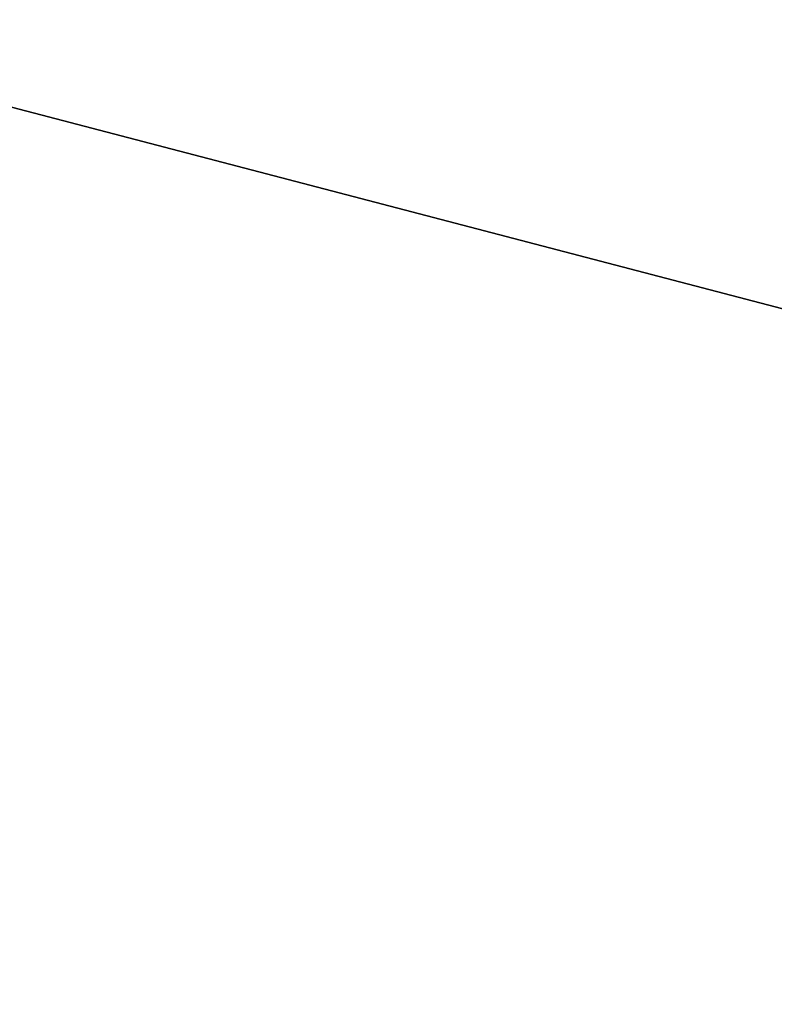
# Model space of a CAD drawing. Header units: millimetres. Extents: x -83 to 676, y -83 to 676.
# Tile 69 of 256: x 58.533 to 58.727, y 166.524 to 166.777. Entities that reach past the tile are written whole.
import ezdxf

# ---------------------------------------------------------------- set-up
doc = ezdxf.new("R2010")
doc.units = ezdxf.units.MM
doc.header["$MEASUREMENT"] = 0
doc.layers.add('IGES level 0', color=7, linetype='Continuous', true_color=0xff7878)

msp = doc.modelspace()

# ---------------------------------------------------------------- linework, layer by layer
at = {"layer": 'IGES level 0', "color": 171, "true_color": 0x6666ff}
for p, q in [((60.1269, 166.33765, 76.7), (57.79636, 166.94683, 76.7)), ((57.83095, 166.93778, 77.2), (60.1269, 166.33765, 77.2)), ((57.83095, 166.93778, 76.2), (60.1269, 166.33765, 76.2)), ((60.1269, 166.33765, 77.2), (57.83095, 166.93778, 77.2)), ((57.83095, 166.93778, 76.2), (60.1269, 166.33765, 76.2))]:
    msp.add_line(p, q, dxfattribs=at)
at = {"layer": 'IGES level 0', "color": 254, "true_color": 0xcad1ee}
for centre in [(63.53917, 162, 42.2), (63.53917, 162, 58.2)]:
    msp.add_circle(centre, 5, dxfattribs=at)
at = {"layer": 'IGES level 0', "color": 214, "true_color": 0x990099}
for centre in [(63.53917, 162, 53.2), (63.53917, 162, 48.2)]:
    msp.add_circle(centre, 4.9585, dxfattribs=at)
at = {"layer": 'IGES level 0', "color": 254, "true_color": 0xcad1ee}
for centre in [(63.53917, 162, 42.2), (63.53917, 162, 58.2), (63.53917, 162, 50.2)]:
    msp.add_arc(centre, 5, 0, 180, dxfattribs=at)
at = {"layer": 'IGES level 0', "color": 214, "true_color": 0x990099}
for centre in [(63.53917, 162, 53.2), (63.53917, 162, 48.2)]:
    msp.add_arc(centre, 4.9585, 0, 180, dxfattribs=at)

doc.saveas('drawing.dxf')
